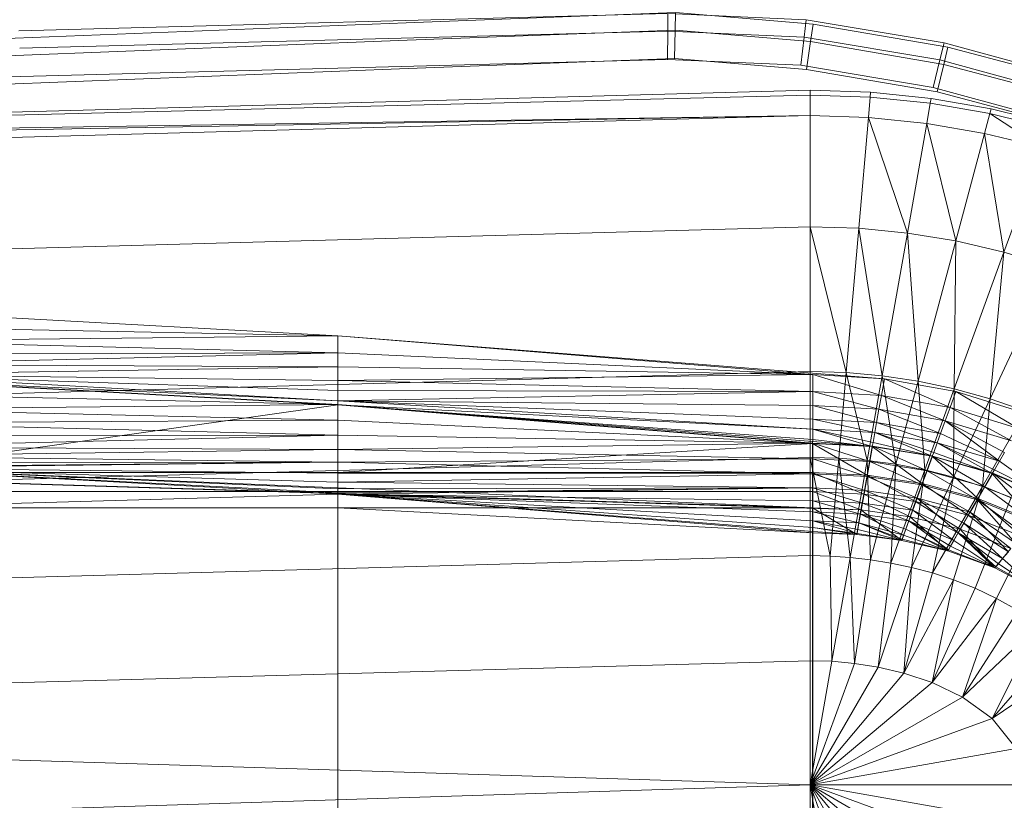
# Model space of a CAD drawing. Header units: metres. Extents: x 397.7 to 427.5, y 12.7 to 28.4.
# Tile 49 of 49: x 407.872 to 408.111, y 26.307 to 26.496. Entities that reach past the tile are written whole.
import ezdxf

# ---------------------------------------------------------------- set-up
doc = ezdxf.new("R2010")
doc.units = ezdxf.units.M
doc.layers.add('A-DETL-____-MBND', color=7, linetype='Continuous', lineweight=18)

# ---------------------------------------------------------------- blocks, each defined once
blk = doc.blocks.new('Family - Inodor P5-151873-08_CLI_AIGUA_P5')
at = {"layer": 'A-DETL-____-MBND', "color": 253, "true_color": 0xaaaaaa}
for p, q in [((0.47654, 0.38648), (0.31954, 0.38234)), ((0.47654, 0.38648), (0.31954, 0.38234)), ((0.41325, 0.38426), (0.47842, 0.38674)), ((0.41325, 0.38426), (0.47842, 0.38674)), ((0.4765, 0.38225), (0.47654, 0.38648)), ((0.47654, 0.38648), (0.4765, 0.38225)), ((0.51003, 0.38501), (0.47654, 0.38648)), ((0.47831, 0.38251), (0.47842, 0.38674)), ((0.47842, 0.38674), (0.47831, 0.38251)), ((0.47842, 0.38674), (0.51167, 0.38396)), ((0.47842, 0.38674), (0.51167, 0.38396)), ((0.22275, 0.37687), (0.41325, 0.38426)), ((0.22275, 0.37687), (0.41325, 0.38426)), ((0.50954, 0.3808), (0.51003, 0.38501)), ((0.51003, 0.38501), (0.50954, 0.3808)), ((0.54336, 0.3794), (0.51003, 0.38501)), ((0.54336, 0.3794), (0.51003, 0.38501)), ((0.51107, 0.37977), (0.51167, 0.38396)), ((0.51167, 0.38396), (0.51107, 0.37977)), ((0.51167, 0.38396), (0.5443, 0.37834)), ((0.51167, 0.38396), (0.5443, 0.37834)), ((0.4765, 0.38225), (0.31971, 0.37812)), ((0.4765, 0.38225), (0.31971, 0.37812)), ((0.41343, 0.38004), (0.47831, 0.38251)), ((0.41343, 0.38004), (0.47831, 0.38251)), ((0.47644, 0.37541), (0.4765, 0.38225)), ((0.4765, 0.38225), (0.47644, 0.37541)), ((0.50954, 0.3808), (0.4765, 0.38225)), ((0.50954, 0.3808), (0.4765, 0.38225)), ((0.47814, 0.37566), (0.47831, 0.38251)), ((0.47831, 0.38251), (0.47814, 0.37566)), ((0.47831, 0.38251), (0.51107, 0.37977)), ((0.47831, 0.38251), (0.51107, 0.37977)), ((0.22322, 0.37265), (0.41343, 0.38004)), ((0.22322, 0.37265), (0.41343, 0.38004)), ((0.50874, 0.37399), (0.50954, 0.3808)), ((0.50954, 0.3808), (0.50874, 0.37399)), ((0.54235, 0.37527), (0.50954, 0.3808)), ((0.54235, 0.37527), (0.50954, 0.3808)), ((0.51011, 0.37298), (0.51107, 0.37977)), ((0.51107, 0.37977), (0.51011, 0.37298)), ((0.51107, 0.37977), (0.5433, 0.37421)), ((0.51107, 0.37977), (0.5433, 0.37421)), ((0.54235, 0.37527), (0.54336, 0.3794)), ((0.54336, 0.3794), (0.54235, 0.37527)), ((0.57561, 0.3706), (0.54336, 0.3794)), ((0.57561, 0.3706), (0.54336, 0.3794)), ((0.5433, 0.37421), (0.5443, 0.37834)), ((0.5443, 0.37834), (0.5433, 0.37421)), ((0.5443, 0.37834), (0.57625, 0.3699)), ((0.5443, 0.37834), (0.57625, 0.3699)), ((0.47644, 0.37541), (0.31998, 0.37128)), ((0.47644, 0.37541), (0.31998, 0.37128)), ((0.47814, 0.37566), (0.41372, 0.3732)), ((0.41372, 0.3732), (0.47814, 0.37566)), ((0.47814, 0.37566), (0.41372, 0.3732)), ((0.47814, 0.37566), (0.41372, 0.3732)), ((0.50874, 0.37399), (0.47644, 0.37541)), ((0.50874, 0.37399), (0.47644, 0.37541)), ((0.51011, 0.37298), (0.47814, 0.37566)), ((0.47814, 0.37566), (0.51011, 0.37298)), ((0.51011, 0.37298), (0.47814, 0.37566)), ((0.51011, 0.37298), (0.47814, 0.37566)), ((0.54073, 0.3686), (0.54235, 0.37527)), ((0.54235, 0.37527), (0.54073, 0.3686)), ((0.54169, 0.36754), (0.5433, 0.37421)), ((0.5433, 0.37421), (0.54169, 0.36754)), ((0.57421, 0.36659), (0.54235, 0.37527)), ((0.57421, 0.36659), (0.54235, 0.37527)), ((0.5433, 0.37421), (0.57486, 0.36588)), ((0.5433, 0.37421), (0.57486, 0.36588)), ((0.41372, 0.3732), (0.22397, 0.36584)), ((0.22397, 0.36584), (0.41372, 0.3732)), ((0.41372, 0.3732), (0.22397, 0.36584)), ((0.41372, 0.3732), (0.22397, 0.36584)), ((0.54073, 0.3686), (0.50874, 0.37399)), ((0.54073, 0.3686), (0.50874, 0.37399)), ((0.54169, 0.36754), (0.51011, 0.37298)), ((0.51011, 0.37298), (0.54169, 0.36754)), ((0.54169, 0.36754), (0.51011, 0.37298)), ((0.54169, 0.36754), (0.51011, 0.37298)), ((0.31998, 0.37128), (0.00056, 0.36417)), ((0.31998, 0.37128), (0.00056, 0.36417)), ((0.00127, 0.35389), (0.51095, 0.36797)), ((0.51095, 0.36797), (0.52561, 0.36747)), ((0.51095, 0.36678), (0.51095, 0.36797)), ((0.52561, 0.36747), (0.52551, 0.36629)), ((0.52561, 0.36747), (0.54023, 0.36596)), ((0.57194, 0.36009), (0.54073, 0.3686)), ((0.57194, 0.36009), (0.54073, 0.3686)), ((0.57262, 0.35938), (0.54169, 0.36754)), ((0.54169, 0.36754), (0.57262, 0.35938)), ((0.57262, 0.35938), (0.54169, 0.36754)), ((0.57262, 0.35938), (0.54169, 0.36754)), ((0.51095, 0.36678), (0.00127, 0.35389)), ((0.52551, 0.36629), (0.51095, 0.36678)), ((0.51095, 0.36184), (0.51095, 0.36678)), ((0.52551, 0.36629), (0.52508, 0.36136)), ((0.54002, 0.36479), (0.52551, 0.36629)), ((0.54002, 0.36479), (0.53917, 0.35992)), ((0.54023, 0.36596), (0.54002, 0.36479)), ((0.55446, 0.36229), (0.54002, 0.36479)), ((0.54023, 0.36596), (0.55477, 0.36344)), ((0.55446, 0.36229), (0.55318, 0.35751)), ((0.55477, 0.36344), (0.55446, 0.36229)), ((0.56877, 0.35877), (0.55446, 0.36229)), ((0.56708, 0.35412), (0.55446, 0.36229)), ((0.55477, 0.36344), (0.56917, 0.35988)), ((0.51095, 0.36184), (0.00127, 0.35389)), ((0.51095, 0.36184), (0.00127, 0.35271)), ((0.51095, 0.36184), (0.00127, 0.34776)), ((0.52508, 0.36136), (0.51095, 0.36184)), ((0.51095, 0.36184), (0.51095, 0.33495)), ((0.52508, 0.36136), (0.52273, 0.33457)), ((0.53917, 0.35992), (0.52508, 0.36136)), ((0.53449, 0.33342), (0.52508, 0.36136)), ((0.53917, 0.35992), (0.53449, 0.33342)), ((0.55318, 0.35751), (0.53917, 0.35992)), ((0.54621, 0.3315), (0.53917, 0.35992)), ((0.55318, 0.35751), (0.54621, 0.3315)), ((0.56708, 0.35412), (0.55318, 0.35751)), ((0.55786, 0.32879), (0.55318, 0.35751)), ((0.56708, 0.35412), (0.55786, 0.32879)), ((0.51095, 0.33495), (0.00127, 0.32087)), ((0.52273, 0.33457), (0.51095, 0.33495)), ((0.51968, 0.29966), (0.51095, 0.33495)), ((0.51095, 0.33495), (0.51095, 0.29991)), ((0.52273, 0.33457), (0.51968, 0.29966)), ((0.53449, 0.33342), (0.52273, 0.33457)), ((0.5284, 0.29889), (0.52273, 0.33457)), ((0.53449, 0.33342), (0.5284, 0.29889)), ((0.54621, 0.3315), (0.53449, 0.33342)), ((0.53712, 0.29759), (0.53449, 0.33342)), ((0.54621, 0.3315), (0.53712, 0.29759)), ((0.54583, 0.29575), (0.54621, 0.3315)), ((0.55786, 0.32879), (0.54621, 0.3315)), ((0.55786, 0.32879), (0.54583, 0.29575)), ((0.55451, 0.29333), (0.55786, 0.32879)), ((0.5694, 0.32526), (0.55786, 0.32879)), ((0.5694, 0.32526), (0.55451, 0.29333)), ((0.39671, 0.30854), (0.28182, 0.31489)), ((0.39671, 0.30854), (0.28181, 0.31079)), ((0.39671, 0.30854), (0.28181, 0.31079)), ((0.39671, 0.30854), (0.28181, 0.30737)), ((0.28181, 0.30737), (0.39671, 0.30854)), ((0.3967, 0.30444), (0.28181, 0.30737)), ((0.3967, 0.30444), (0.28181, 0.30737)), ((0.3967, 0.30444), (0.39671, 0.30854)), ((0.3967, 0.30444), (0.39671, 0.30854)), ((0.5116, 0.2992), (0.39671, 0.30854)), ((0.52893, 0.29818), (0.39671, 0.30854)), ((0.5116, 0.2992), (0.39671, 0.30854)), ((0.3967, 0.30444), (0.28181, 0.30409)), ((0.28181, 0.30165), (0.3967, 0.30444)), ((0.28181, 0.30409), (0.3967, 0.30444)), ((0.28181, 0.30165), (0.3967, 0.30444)), ((0.5116, 0.2992), (0.3967, 0.30444)), ((0.3967, 0.30102), (0.3967, 0.30444)), ((0.5116, 0.2992), (0.3967, 0.30444)), ((0.3967, 0.30102), (0.3967, 0.30444)), ((0.3967, 0.30102), (0.28181, 0.30165)), ((0.3967, 0.30102), (0.28181, 0.30165)), ((0.3967, 0.30102), (0.28181, 0.2992)), ((0.28181, 0.2992), (0.3967, 0.30102)), ((0.5116, 0.2992), (0.3967, 0.30102)), ((0.3967, 0.29774), (0.3967, 0.30102)), ((0.5116, 0.2992), (0.3967, 0.30102)), ((0.3967, 0.29774), (0.3967, 0.30102)), ((0.51095, 0.29991), (0.00127, 0.28584)), ((0.3967, 0.29285), (0.28175, 0.2982)), ((0.3967, 0.29285), (0.28175, 0.2982)), ((0.39665, 0.29185), (0.28175, 0.2982)), ((0.39665, 0.29185), (0.28175, 0.2982)), ((0.39665, 0.29195), (0.28176, 0.29829)), ((0.3967, 0.29774), (0.28181, 0.2992)), ((0.3967, 0.29285), (0.28181, 0.2992)), ((0.3967, 0.29774), (0.28181, 0.2992)), ((0.3967, 0.29531), (0.28181, 0.2992)), ((0.3967, 0.29531), (0.28181, 0.2992)), ((0.3967, 0.29285), (0.28181, 0.2992)), ((0.5116, 0.2992), (0.3967, 0.29774)), ((0.3967, 0.29774), (0.5116, 0.2992)), ((0.51968, 0.29966), (0.51095, 0.29991)), ((0.51095, 0.29991), (0.51095, 0.27916)), ((0.52893, 0.29818), (0.5116, 0.2992)), ((0.52893, 0.29818), (0.5116, 0.2992)), ((0.52821, 0.29414), (0.5116, 0.2992)), ((0.5116, 0.2951), (0.5116, 0.2992)), ((0.52821, 0.29414), (0.5116, 0.2992)), ((0.5116, 0.2951), (0.5116, 0.2992)), ((0.51968, 0.29966), (0.51787, 0.27898)), ((0.5284, 0.29889), (0.51968, 0.29966)), ((0.52479, 0.27842), (0.51968, 0.29966)), ((0.5284, 0.29889), (0.52479, 0.27842)), ((0.52893, 0.29818), (0.52821, 0.29414)), ((0.52821, 0.29414), (0.52893, 0.29818)), ((0.53712, 0.29759), (0.5284, 0.29889)), ((0.53173, 0.27748), (0.5284, 0.29889)), ((0.54623, 0.29507), (0.52893, 0.29818)), ((0.54482, 0.29122), (0.52893, 0.29818)), ((0.54482, 0.29122), (0.52893, 0.29818)), ((0.3967, 0.29774), (0.3967, 0.29531)), ((0.5116, 0.2951), (0.3967, 0.29774)), ((0.5116, 0.2951), (0.3967, 0.29774)), ((0.3967, 0.29531), (0.3967, 0.29774)), ((0.53712, 0.29759), (0.53173, 0.27748)), ((0.54583, 0.29575), (0.53712, 0.29759)), ((0.53869, 0.27613), (0.53712, 0.29759)), ((0.54583, 0.29575), (0.53869, 0.27613)), ((0.54567, 0.27436), (0.54583, 0.29575)), ((0.55451, 0.29333), (0.54583, 0.29575)), ((0.39665, 0.29195), (0.28176, 0.29452)), ((0.39665, 0.29195), (0.28176, 0.29452)), ((0.3967, 0.29531), (0.3967, 0.29285)), ((0.5116, 0.2951), (0.3967, 0.29531)), ((0.5116, 0.2951), (0.3967, 0.29531)), ((0.3967, 0.29285), (0.3967, 0.29531)), ((0.5116, 0.2951), (0.3967, 0.29285)), ((0.3967, 0.29285), (0.5116, 0.2951)), ((0.52821, 0.29414), (0.5116, 0.2951)), ((0.52821, 0.29414), (0.5116, 0.2951)), ((0.52762, 0.29078), (0.5116, 0.2951)), ((0.5116, 0.29168), (0.5116, 0.2951)), ((0.52762, 0.29078), (0.5116, 0.2951)), ((0.5116, 0.29168), (0.5116, 0.2951)), ((0.52821, 0.29414), (0.52762, 0.29078)), ((0.52762, 0.29078), (0.52821, 0.29414)), ((0.54482, 0.29122), (0.52821, 0.29414)), ((0.54482, 0.29122), (0.52821, 0.29414)), ((0.54366, 0.28801), (0.52821, 0.29414)), ((0.54366, 0.28801), (0.52821, 0.29414)), ((0.54623, 0.29507), (0.54482, 0.29122)), ((0.54482, 0.29122), (0.54623, 0.29507)), ((0.55451, 0.29333), (0.54567, 0.27436)), ((0.56138, 0.28614), (0.54623, 0.29507)), ((0.56343, 0.28969), (0.54623, 0.29507)), ((0.56138, 0.28614), (0.54623, 0.29507)), ((0.55265, 0.27214), (0.55451, 0.29333)), ((0.56314, 0.29031), (0.55451, 0.29333)), ((0.39665, 0.29195), (0.28176, 0.29086)), ((0.28176, 0.29086), (0.39665, 0.29195)), ((0.39665, 0.29185), (0.28176, 0.27553)), ((0.28176, 0.27553), (0.39665, 0.29185)), ((0.39665, 0.28818), (0.28176, 0.29086)), ((0.39665, 0.28818), (0.28176, 0.29086)), ((0.3967, 0.29285), (0.39665, 0.29185)), ((0.39665, 0.29185), (0.3967, 0.29285)), ((0.39665, 0.28818), (0.39665, 0.29195)), ((0.5116, 0.28261), (0.39665, 0.29195)), ((0.39665, 0.28818), (0.39665, 0.29195)), ((0.52605, 0.28184), (0.39665, 0.29195)), ((0.5116, 0.28261), (0.39665, 0.29195)), ((0.5116, 0.28596), (0.39665, 0.29185)), ((0.5116, 0.28596), (0.39665, 0.29185)), ((0.5116, 0.28351), (0.39665, 0.29185)), ((0.5116, 0.28351), (0.39665, 0.29185)), ((0.51154, 0.28251), (0.39665, 0.29185)), ((0.51154, 0.28251), (0.39665, 0.29185)), ((0.39665, 0.27553), (0.39665, 0.29185)), ((0.39665, 0.27553), (0.39665, 0.29185)), ((0.5116, 0.29168), (0.3967, 0.29285)), ((0.5116, 0.28596), (0.3967, 0.29285)), ((0.5116, 0.29168), (0.3967, 0.29285)), ((0.5116, 0.2884), (0.3967, 0.29285)), ((0.5116, 0.2884), (0.3967, 0.29285)), ((0.5116, 0.28596), (0.3967, 0.29285)), ((0.52762, 0.29078), (0.5116, 0.29168)), ((0.5116, 0.29168), (0.5116, 0.2884)), ((0.52762, 0.29078), (0.5116, 0.29168)), ((0.52705, 0.28755), (0.5116, 0.29168)), ((0.52705, 0.28755), (0.5116, 0.29168)), ((0.5116, 0.2884), (0.5116, 0.29168)), ((0.52762, 0.29078), (0.52705, 0.28755)), ((0.52705, 0.28755), (0.52762, 0.29078)), ((0.54366, 0.28801), (0.52762, 0.29078)), ((0.54366, 0.28801), (0.52762, 0.29078)), ((0.54253, 0.28492), (0.52762, 0.29078)), ((0.54253, 0.28492), (0.52762, 0.29078)), ((0.54482, 0.29122), (0.54366, 0.28801)), ((0.54366, 0.28801), (0.54482, 0.29122)), ((0.56138, 0.28614), (0.54482, 0.29122)), ((0.55967, 0.28318), (0.54482, 0.29122)), ((0.56138, 0.28614), (0.54482, 0.29122)), ((0.55967, 0.28318), (0.54482, 0.29122)), ((0.5116, 0.2884), (0.5116, 0.28596)), ((0.52705, 0.28755), (0.5116, 0.2884)), ((0.52705, 0.28755), (0.5116, 0.2884)), ((0.52662, 0.28515), (0.5116, 0.2884)), ((0.52662, 0.28515), (0.5116, 0.2884)), ((0.5116, 0.28596), (0.5116, 0.2884)), ((0.56314, 0.29031), (0.55265, 0.27214)), ((0.39665, 0.28818), (0.28176, 0.28743)), ((0.28176, 0.28743), (0.39665, 0.28818)), ((0.39665, 0.28452), (0.28176, 0.28743)), ((0.39665, 0.28452), (0.28176, 0.28743)), ((0.5116, 0.28261), (0.39665, 0.28818)), ((0.39665, 0.28452), (0.39665, 0.28818)), ((0.5116, 0.28261), (0.39665, 0.28818)), ((0.39665, 0.28452), (0.39665, 0.28818)), ((0.5116, 0.28596), (0.5116, 0.28351)), ((0.52662, 0.28515), (0.5116, 0.28596)), ((0.52662, 0.28515), (0.5116, 0.28596)), ((0.5262, 0.28273), (0.5116, 0.28596)), ((0.52597, 0.28176), (0.5116, 0.28596)), ((0.5116, 0.28351), (0.5116, 0.28596)), ((0.5262, 0.28273), (0.5116, 0.28596)), ((0.52597, 0.28176), (0.5116, 0.28596)), ((0.52705, 0.28755), (0.52662, 0.28515)), ((0.52662, 0.28515), (0.52705, 0.28755)), ((0.54253, 0.28492), (0.52705, 0.28755)), ((0.5417, 0.28263), (0.52705, 0.28755)), ((0.54253, 0.28492), (0.52705, 0.28755)), ((0.5417, 0.28263), (0.52705, 0.28755)), ((0.54366, 0.28801), (0.54253, 0.28492)), ((0.54253, 0.28492), (0.54366, 0.28801)), ((0.55967, 0.28318), (0.54366, 0.28801)), ((0.55681, 0.27823), (0.54366, 0.28801)), ((0.55967, 0.28318), (0.54366, 0.28801)), ((0.55803, 0.28034), (0.54366, 0.28801)), ((0.55803, 0.28034), (0.54366, 0.28801)), ((0.55681, 0.27823), (0.54366, 0.28801)), ((0.39665, 0.28452), (0.28176, 0.28433)), ((0.28176, 0.28165), (0.39665, 0.28452)), ((0.28176, 0.28433), (0.39665, 0.28452)), ((0.28176, 0.28165), (0.39665, 0.28452)), ((0.5116, 0.28261), (0.39665, 0.28452)), ((0.5116, 0.28261), (0.39665, 0.28452)), ((0.39665, 0.28109), (0.39665, 0.28452)), ((0.39665, 0.28109), (0.39665, 0.28452)), ((0.5116, 0.28351), (0.51154, 0.28251)), ((0.51154, 0.28251), (0.5116, 0.28351)), ((0.52597, 0.28176), (0.5116, 0.28351)), ((0.52597, 0.28176), (0.5116, 0.28351)), ((0.52662, 0.28515), (0.5262, 0.28273)), ((0.5262, 0.28273), (0.52662, 0.28515)), ((0.5417, 0.28263), (0.52662, 0.28515)), ((0.54047, 0.27941), (0.52662, 0.28515)), ((0.5417, 0.28263), (0.52662, 0.28515)), ((0.54086, 0.28033), (0.52662, 0.28515)), ((0.54086, 0.28033), (0.52662, 0.28515)), ((0.54047, 0.27941), (0.52662, 0.28515)), ((0.54253, 0.28492), (0.5417, 0.28263)), ((0.5417, 0.28263), (0.54253, 0.28492)), ((0.55681, 0.27823), (0.54253, 0.28492)), ((0.55681, 0.27823), (0.54253, 0.28492)), ((0.51154, 0.26697), (0.00187, 0.28259)), ((0.52327, 0.26645), (0.00187, 0.28259)), ((0.51154, 0.26697), (0.00187, 0.28259)), ((0.39665, 0.28109), (0.28176, 0.28165)), ((0.39665, 0.28109), (0.28176, 0.28165)), ((0.5116, 0.28261), (0.39665, 0.28109)), ((0.39665, 0.28109), (0.5116, 0.28261)), ((0.51154, 0.28251), (0.39665, 0.27553)), ((0.39665, 0.27553), (0.51154, 0.28251)), ((0.52597, 0.28176), (0.51154, 0.28251)), ((0.52597, 0.28176), (0.51154, 0.28251)), ((0.52476, 0.27488), (0.51154, 0.28251)), ((0.51154, 0.27553), (0.51154, 0.28251)), ((0.52476, 0.27488), (0.51154, 0.28251)), ((0.51154, 0.27553), (0.51154, 0.28251)), ((0.52605, 0.28184), (0.5116, 0.28261)), ((0.52605, 0.28184), (0.5116, 0.28261)), ((0.52539, 0.27813), (0.5116, 0.28261)), ((0.5116, 0.27883), (0.5116, 0.28261)), ((0.52539, 0.27813), (0.5116, 0.28261)), ((0.5116, 0.27883), (0.5116, 0.28261)), ((0.52597, 0.28176), (0.52476, 0.27488)), ((0.52476, 0.27488), (0.52597, 0.28176)), ((0.52605, 0.28184), (0.52539, 0.27813)), ((0.52539, 0.27813), (0.52605, 0.28184)), ((0.5262, 0.28273), (0.52597, 0.28176)), ((0.52597, 0.28176), (0.5262, 0.28273)), ((0.54047, 0.27941), (0.52597, 0.28176)), ((0.54047, 0.27941), (0.52597, 0.28176)), ((0.53808, 0.27285), (0.52597, 0.28176)), ((0.53808, 0.27285), (0.52597, 0.28176)), ((0.54056, 0.27948), (0.52605, 0.28184)), ((0.53927, 0.27593), (0.52605, 0.28184)), ((0.53927, 0.27593), (0.52605, 0.28184)), ((0.54047, 0.27941), (0.5262, 0.28273)), ((0.54047, 0.27941), (0.5262, 0.28273)), ((0.5417, 0.28263), (0.54086, 0.28033)), ((0.54086, 0.28033), (0.5417, 0.28263)), ((0.55681, 0.27823), (0.5417, 0.28263)), ((0.55504, 0.27527), (0.5417, 0.28263)), ((0.55681, 0.27823), (0.5417, 0.28263)), ((0.55558, 0.27611), (0.5417, 0.28263)), ((0.55558, 0.27611), (0.5417, 0.28263)), ((0.55504, 0.27527), (0.5417, 0.28263)), ((0.51095, 0.27916), (0.00127, 0.26508)), ((0.39665, 0.28109), (0.28176, 0.27948)), ((0.28176, 0.27948), (0.39665, 0.28109)), ((0.39665, 0.27799), (0.28176, 0.27948)), ((0.39665, 0.27799), (0.28176, 0.27948)), ((0.5116, 0.27883), (0.39665, 0.28109)), ((0.39665, 0.27799), (0.39665, 0.28109)), ((0.5116, 0.27883), (0.39665, 0.28109)), ((0.39665, 0.27799), (0.39665, 0.28109)), ((0.5116, 0.27883), (0.39665, 0.27799)), ((0.39665, 0.27799), (0.5116, 0.27883)), ((0.51787, 0.27898), (0.51095, 0.27916)), ((0.5158, 0.25528), (0.51095, 0.27916)), ((0.51095, 0.27916), (0.51095, 0.25539)), ((0.52539, 0.27813), (0.5116, 0.27883)), ((0.52539, 0.27813), (0.5116, 0.27883)), ((0.52475, 0.27452), (0.5116, 0.27883)), ((0.5116, 0.27518), (0.5116, 0.27883)), ((0.52475, 0.27452), (0.5116, 0.27883)), ((0.5116, 0.27518), (0.5116, 0.27883)), ((0.51787, 0.27898), (0.5158, 0.25528)), ((0.52479, 0.27842), (0.51787, 0.27898)), ((0.52066, 0.25495), (0.51787, 0.27898)), ((0.54047, 0.27941), (0.53808, 0.27285)), ((0.53808, 0.27285), (0.54047, 0.27941)), ((0.54056, 0.27948), (0.53927, 0.27593)), ((0.53927, 0.27593), (0.54056, 0.27948)), ((0.54086, 0.28033), (0.54047, 0.27941)), ((0.54047, 0.27941), (0.54086, 0.28033)), ((0.55504, 0.27527), (0.54047, 0.27941)), ((0.55504, 0.27527), (0.54047, 0.27941)), ((0.55155, 0.26923), (0.54047, 0.27941)), ((0.55155, 0.26923), (0.54047, 0.27941)), ((0.55325, 0.27206), (0.54056, 0.27948)), ((0.55513, 0.27532), (0.54056, 0.27948)), ((0.55325, 0.27206), (0.54056, 0.27948)), ((0.55504, 0.27527), (0.54086, 0.28033)), ((0.55504, 0.27527), (0.54086, 0.28033)), ((0.55803, 0.28034), (0.55681, 0.27823)), ((0.55681, 0.27823), (0.55803, 0.28034)), ((0.39665, 0.27799), (0.28176, 0.27788)), ((0.28176, 0.2769), (0.39665, 0.27799)), ((0.28176, 0.27788), (0.39665, 0.27799)), ((0.28176, 0.27659), (0.39665, 0.27799)), ((0.28176, 0.2769), (0.39665, 0.27799)), ((0.28176, 0.27659), (0.39665, 0.27799)), ((0.28176, 0.27659), (0.39665, 0.27024)), ((0.39665, 0.27531), (0.28176, 0.27659)), ((0.39665, 0.27531), (0.28176, 0.27659)), ((0.39665, 0.27314), (0.28176, 0.27659)), ((0.39665, 0.27314), (0.28176, 0.27659)), ((0.39665, 0.27154), (0.28176, 0.27659)), ((0.39665, 0.27154), (0.28176, 0.27659)), ((0.39665, 0.27056), (0.28176, 0.27659)), ((0.39665, 0.27056), (0.28176, 0.27659)), ((0.39665, 0.27024), (0.28176, 0.27659)), ((0.51154, 0.26697), (0.28176, 0.27659)), ((0.51154, 0.26697), (0.28176, 0.27659)), ((0.39665, 0.27024), (0.28176, 0.27659)), ((0.39665, 0.27024), (0.28176, 0.27659)), ((0.5116, 0.27518), (0.39665, 0.27799)), ((0.39665, 0.27531), (0.39665, 0.27799)), ((0.5116, 0.27518), (0.39665, 0.27799)), ((0.39665, 0.27531), (0.39665, 0.27799)), ((0.52479, 0.27842), (0.52066, 0.25495)), ((0.52539, 0.27813), (0.52475, 0.27452)), ((0.52475, 0.27452), (0.52539, 0.27813)), ((0.53173, 0.27748), (0.52479, 0.27842)), ((0.52555, 0.2544), (0.52479, 0.27842)), ((0.53927, 0.27593), (0.52539, 0.27813)), ((0.53927, 0.27593), (0.52539, 0.27813)), ((0.53802, 0.2725), (0.52539, 0.27813)), ((0.53802, 0.2725), (0.52539, 0.27813)), ((0.53173, 0.27748), (0.52555, 0.2544)), ((0.53049, 0.2536), (0.53173, 0.27748)), ((0.53869, 0.27613), (0.53173, 0.27748)), ((0.55681, 0.27823), (0.55558, 0.27611)), ((0.55558, 0.27611), (0.55681, 0.27823)), ((0.56951, 0.26903), (0.55681, 0.27823)), ((0.56951, 0.26903), (0.55681, 0.27823)), ((0.39665, 0.27553), (0.28176, 0.27553)), ((0.39665, 0.27553), (0.28176, 0.27553)), ((0.51154, 0.27553), (0.39665, 0.27553)), ((0.39665, 0.27553), (0.39665, 0.27086)), ((0.51154, 0.27553), (0.39665, 0.27553)), ((0.39665, 0.27086), (0.39665, 0.27553)), ((0.5116, 0.27518), (0.39665, 0.27531)), ((0.39665, 0.27531), (0.39665, 0.27314)), ((0.5116, 0.27518), (0.39665, 0.27531)), ((0.39665, 0.27314), (0.39665, 0.27531)), ((0.5116, 0.27518), (0.39665, 0.27314)), ((0.39665, 0.27314), (0.5116, 0.27518)), ((0.52476, 0.27488), (0.51154, 0.27553)), ((0.51154, 0.27553), (0.51154, 0.27086)), ((0.52476, 0.27488), (0.51154, 0.27553)), ((0.52395, 0.27028), (0.51154, 0.27553)), ((0.52395, 0.27028), (0.51154, 0.27553)), ((0.51154, 0.27086), (0.51154, 0.27553)), ((0.52475, 0.27452), (0.5116, 0.27518)), ((0.52475, 0.27452), (0.5116, 0.27518)), ((0.52416, 0.27114), (0.5116, 0.27518)), ((0.5116, 0.27175), (0.5116, 0.27518)), ((0.52416, 0.27114), (0.5116, 0.27518)), ((0.5116, 0.27175), (0.5116, 0.27518)), ((0.52476, 0.27488), (0.52395, 0.27028)), ((0.52395, 0.27028), (0.52476, 0.27488)), ((0.52475, 0.27452), (0.52416, 0.27114)), ((0.52416, 0.27114), (0.52475, 0.27452)), ((0.53802, 0.2725), (0.52475, 0.27452)), ((0.53802, 0.2725), (0.52475, 0.27452)), ((0.53684, 0.26927), (0.52475, 0.27452)), ((0.53684, 0.26927), (0.52475, 0.27452)), ((0.53808, 0.27285), (0.52476, 0.27488)), ((0.53808, 0.27285), (0.52476, 0.27488)), ((0.53648, 0.26846), (0.52476, 0.27488)), ((0.53648, 0.26846), (0.52476, 0.27488)), ((0.53869, 0.27613), (0.53049, 0.2536)), ((0.53549, 0.25254), (0.53869, 0.27613)), ((0.54567, 0.27436), (0.53549, 0.25254)), ((0.53927, 0.27593), (0.53802, 0.2725)), ((0.53802, 0.2725), (0.53927, 0.27593)), ((0.54567, 0.27436), (0.53869, 0.27613)), ((0.55325, 0.27206), (0.53927, 0.27593)), ((0.55142, 0.26889), (0.53927, 0.27593)), ((0.55325, 0.27206), (0.53927, 0.27593)), ((0.55142, 0.26889), (0.53927, 0.27593)), ((0.54056, 0.25119), (0.54567, 0.27436)), ((0.55265, 0.27214), (0.54567, 0.27436)), ((0.55504, 0.27527), (0.55155, 0.26923)), ((0.55155, 0.26923), (0.55504, 0.27527)), ((0.55513, 0.27532), (0.55325, 0.27206)), ((0.55325, 0.27206), (0.55513, 0.27532)), ((0.55558, 0.27611), (0.55504, 0.27527)), ((0.55504, 0.27527), (0.55558, 0.27611)), ((0.56951, 0.26903), (0.55504, 0.27527)), ((0.56503, 0.26369), (0.55504, 0.27527)), ((0.56951, 0.26903), (0.55504, 0.27527)), ((0.56503, 0.26369), (0.55504, 0.27527)), ((0.5672, 0.26618), (0.55513, 0.27532)), ((0.56962, 0.26907), (0.55513, 0.27532)), ((0.5672, 0.26618), (0.55513, 0.27532)), ((0.56951, 0.26903), (0.55558, 0.27611)), ((0.56951, 0.26903), (0.55558, 0.27611)), ((0.39665, 0.27314), (0.39665, 0.27154)), ((0.5116, 0.27175), (0.39665, 0.27314)), ((0.5116, 0.27175), (0.39665, 0.27314)), ((0.39665, 0.27154), (0.39665, 0.27314)), ((0.5116, 0.27175), (0.39665, 0.27154)), ((0.39665, 0.27056), (0.5116, 0.27175)), ((0.39665, 0.27154), (0.5116, 0.27175)), ((0.39665, 0.27024), (0.5116, 0.27175)), ((0.39665, 0.27056), (0.5116, 0.27175)), ((0.39665, 0.27024), (0.5116, 0.27175)), ((0.52416, 0.27114), (0.5116, 0.27175)), ((0.52416, 0.27114), (0.5116, 0.27175)), ((0.52362, 0.26809), (0.5116, 0.27175)), ((0.5116, 0.26864), (0.5116, 0.27175)), ((0.52362, 0.26809), (0.5116, 0.27175)), ((0.5116, 0.26864), (0.5116, 0.27175)), ((0.53808, 0.27285), (0.53648, 0.26846)), ((0.53648, 0.26846), (0.53808, 0.27285)), ((0.53802, 0.2725), (0.53684, 0.26927)), ((0.53684, 0.26927), (0.53802, 0.2725)), ((0.55142, 0.26889), (0.53802, 0.2725)), ((0.5497, 0.26592), (0.53802, 0.2725)), ((0.55142, 0.26889), (0.53802, 0.2725)), ((0.5497, 0.26592), (0.53802, 0.2725)), ((0.55155, 0.26923), (0.53808, 0.27285)), ((0.55155, 0.26923), (0.53808, 0.27285)), ((0.54921, 0.26518), (0.53808, 0.27285)), ((0.54921, 0.26518), (0.53808, 0.27285)), ((0.55265, 0.27214), (0.54056, 0.25119)), ((0.54568, 0.24951), (0.55265, 0.27214)), ((0.55325, 0.27206), (0.55142, 0.26889)), ((0.55142, 0.26889), (0.55325, 0.27206)), ((0.55962, 0.26942), (0.55265, 0.27214)), ((0.5672, 0.26618), (0.55325, 0.27206)), ((0.56484, 0.26338), (0.55325, 0.27206)), ((0.5672, 0.26618), (0.55325, 0.27206)), ((0.56484, 0.26338), (0.55325, 0.27206)), ((0.28176, 0.27086), (0.39665, 0.27086)), ((0.39665, 0.27086), (0.28176, 0.27086)), ((0.39665, 0.27024), (0.28176, 0.26697)), ((0.28176, 0.26697), (0.39665, 0.27024)), ((0.39665, 0.27154), (0.39665, 0.27056)), ((0.39665, 0.27056), (0.39665, 0.27154)), ((0.39665, 0.27086), (0.51154, 0.27086)), ((0.39665, 0.27086), (0.39665, 0.26697)), ((0.51154, 0.27086), (0.39665, 0.27086)), ((0.39665, 0.27086), (0.39665, 0.26697)), ((0.39665, 0.27056), (0.39665, 0.27024)), ((0.39665, 0.27024), (0.39665, 0.27056)), ((0.5116, 0.2609), (0.39665, 0.27024)), ((0.39665, 0.27024), (0.39665, 0.26697)), ((0.39665, 0.27024), (0.5116, 0.2609)), ((0.5116, 0.26864), (0.39665, 0.27024)), ((0.5116, 0.26864), (0.39665, 0.27024)), ((0.5116, 0.26597), (0.39665, 0.27024)), ((0.5116, 0.26597), (0.39665, 0.27024)), ((0.5116, 0.2638), (0.39665, 0.27024)), ((0.5116, 0.2638), (0.39665, 0.27024)), ((0.5116, 0.2622), (0.39665, 0.27024)), ((0.5116, 0.2622), (0.39665, 0.27024)), ((0.5116, 0.26122), (0.39665, 0.27024)), ((0.5116, 0.26122), (0.39665, 0.27024)), ((0.5116, 0.2609), (0.39665, 0.27024)), ((0.51154, 0.26697), (0.39665, 0.27024)), ((0.39665, 0.27024), (0.51154, 0.26697)), ((0.52395, 0.27028), (0.51154, 0.27086)), ((0.51154, 0.27086), (0.51154, 0.26697)), ((0.52395, 0.27028), (0.51154, 0.27086)), ((0.52327, 0.26645), (0.51154, 0.27086)), ((0.52327, 0.26645), (0.51154, 0.27086)), ((0.51154, 0.26697), (0.51154, 0.27086)), ((0.52395, 0.27028), (0.52327, 0.26645)), ((0.52327, 0.26645), (0.52395, 0.27028)), ((0.52416, 0.27114), (0.52362, 0.26809)), ((0.52362, 0.26809), (0.52416, 0.27114)), ((0.53648, 0.26846), (0.52395, 0.27028)), ((0.53648, 0.26846), (0.52395, 0.27028)), ((0.53515, 0.2648), (0.52395, 0.27028)), ((0.53515, 0.2648), (0.52395, 0.27028)), ((0.53684, 0.26927), (0.52416, 0.27114)), ((0.53684, 0.26927), (0.52416, 0.27114)), ((0.53578, 0.26636), (0.52416, 0.27114)), ((0.53578, 0.26636), (0.52416, 0.27114)), ((0.53684, 0.26927), (0.53578, 0.26636)), ((0.53578, 0.26636), (0.53684, 0.26927)), ((0.5497, 0.26592), (0.53684, 0.26927)), ((0.54681, 0.26091), (0.53684, 0.26927)), ((0.5497, 0.26592), (0.53684, 0.26927)), ((0.54815, 0.26323), (0.53684, 0.26927)), ((0.54815, 0.26323), (0.53684, 0.26927)), ((0.54681, 0.26091), (0.53684, 0.26927)), ((0.55155, 0.26923), (0.54921, 0.26518)), ((0.54921, 0.26518), (0.55155, 0.26923)), ((0.55086, 0.24748), (0.55962, 0.26942)), ((0.56503, 0.26369), (0.55155, 0.26923)), ((0.56202, 0.26011), (0.55155, 0.26923)), ((0.56503, 0.26369), (0.55155, 0.26923)), ((0.56202, 0.26011), (0.55155, 0.26923)), ((0.39665, 0.26697), (0.28176, 0.26697)), ((0.39665, 0.26697), (0.28176, 0.26697)), ((0.28176, 0.26697), (0.39665, 0.26697)), ((0.39665, 0.26697), (0.28176, 0.26697)), ((0.39665, 0.26697), (0.5116, 0.2609)), ((0.5116, 0.2609), (0.39665, 0.26697)), ((0.39665, 0.26697), (0.51154, 0.26697)), ((0.51154, 0.26697), (0.39665, 0.26697)), ((0.39665, 0.26697), (0.39665, 0.13288)), ((0.51154, 0.26697), (0.39665, 0.26697)), ((0.39665, 0.26697), (0.39665, 0.13288)), ((0.39665, 0.26697), (0.51154, 0.26697)), ((0.39665, 0.13288), (0.39665, 0.26697)), ((0.51154, 0.26697), (0.39665, 0.26697)), ((0.5116, 0.2609), (0.39665, 0.26697)), ((0.39665, 0.13288), (0.39665, 0.26697)), ((0.39665, 0.26697), (0.5116, 0.2609)), ((0.51154, 0.26697), (0.5116, 0.2609)), ((0.52327, 0.26645), (0.51154, 0.26697)), ((0.51154, 0.26697), (0.51154, 0.13288)), ((0.52327, 0.26645), (0.51154, 0.26697)), ((0.51154, 0.13288), (0.51154, 0.26697)), ((0.52327, 0.26645), (0.51154, 0.26697)), ((0.51154, 0.26697), (0.5116, 0.2609)), ((0.52327, 0.26645), (0.51154, 0.26697)), ((0.52228, 0.26047), (0.51154, 0.26697)), ((0.52228, 0.26047), (0.51154, 0.26697)), ((0.5116, 0.2609), (0.51154, 0.26697)), ((0.52362, 0.26809), (0.5116, 0.26864)), ((0.5116, 0.26864), (0.5116, 0.26597)), ((0.52362, 0.26809), (0.5116, 0.26864)), ((0.52316, 0.26545), (0.5116, 0.26864)), ((0.52316, 0.26545), (0.5116, 0.26864)), ((0.5116, 0.26597), (0.5116, 0.26864)), ((0.52362, 0.26809), (0.52316, 0.26545)), ((0.52316, 0.26545), (0.52362, 0.26809)), ((0.53578, 0.26636), (0.52362, 0.26809)), ((0.53578, 0.26636), (0.52362, 0.26809)), ((0.53487, 0.26384), (0.52362, 0.26809)), ((0.53487, 0.26384), (0.52362, 0.26809)), ((0.53648, 0.26846), (0.53515, 0.2648)), ((0.53515, 0.2648), (0.53648, 0.26846)), ((0.54921, 0.26518), (0.53648, 0.26846)), ((0.54921, 0.26518), (0.53648, 0.26846)), ((0.54726, 0.26181), (0.53648, 0.26846)), ((0.54726, 0.26181), (0.53648, 0.26846)), ((0.55142, 0.26889), (0.5497, 0.26592)), ((0.5497, 0.26592), (0.55142, 0.26889)), ((0.56484, 0.26338), (0.55142, 0.26889)), ((0.56065, 0.25837), (0.55142, 0.26889)), ((0.56484, 0.26338), (0.55142, 0.26889)), ((0.56264, 0.26075), (0.55142, 0.26889)), ((0.56264, 0.26075), (0.55142, 0.26889)), ((0.56065, 0.25837), (0.55142, 0.26889)), ((0.5116, 0.26597), (0.5116, 0.2638)), ((0.52316, 0.26545), (0.5116, 0.26597)), ((0.52316, 0.26545), (0.5116, 0.26597)), ((0.52278, 0.26332), (0.5116, 0.26597)), ((0.52278, 0.26332), (0.5116, 0.26597)), ((0.5116, 0.2638), (0.5116, 0.26597)), ((0.52327, 0.26645), (0.52228, 0.26047)), ((0.52228, 0.26047), (0.52327, 0.26645)), ((0.52316, 0.26545), (0.52278, 0.26332)), ((0.52278, 0.26332), (0.52316, 0.26545)), ((0.53487, 0.26384), (0.52316, 0.26545)), ((0.53487, 0.26384), (0.52316, 0.26545)), ((0.53412, 0.2618), (0.52316, 0.26545)), ((0.53358, 0.2603), (0.52316, 0.26545)), ((0.53412, 0.2618), (0.52316, 0.26545)), ((0.53358, 0.2603), (0.52316, 0.26545)), ((0.53515, 0.2648), (0.52327, 0.26645)), ((0.52327, 0.26645), (0.53515, 0.2648)), ((0.53515, 0.2648), (0.52327, 0.26645)), ((0.53313, 0.25908), (0.52327, 0.26645)), ((0.53313, 0.25908), (0.52327, 0.26645)), ((0.53515, 0.2648), (0.53313, 0.25908)), ((0.53313, 0.25908), (0.53515, 0.2648)), ((0.53578, 0.26636), (0.53487, 0.26384)), ((0.53487, 0.26384), (0.53578, 0.26636)), ((0.54726, 0.26181), (0.53515, 0.2648)), ((0.53515, 0.2648), (0.54726, 0.26181)), ((0.54726, 0.26181), (0.53515, 0.2648)), ((0.54428, 0.25653), (0.53515, 0.2648)), ((0.54428, 0.25653), (0.53515, 0.2648)), ((0.54681, 0.26091), (0.53578, 0.26636)), ((0.54573, 0.25903), (0.53578, 0.26636)), ((0.54681, 0.26091), (0.53578, 0.26636)), ((0.54573, 0.25903), (0.53578, 0.26636)), ((0.54921, 0.26518), (0.54726, 0.26181)), ((0.54726, 0.26181), (0.54921, 0.26518)), ((0.5497, 0.26592), (0.54815, 0.26323)), ((0.54815, 0.26323), (0.5497, 0.26592)), ((0.56202, 0.26011), (0.54921, 0.26518)), ((0.55952, 0.25712), (0.54921, 0.26518)), ((0.56202, 0.26011), (0.54921, 0.26518)), ((0.55952, 0.25712), (0.54921, 0.26518)), ((0.56065, 0.25837), (0.5497, 0.26592)), ((0.55892, 0.25632), (0.5497, 0.26592)), ((0.56065, 0.25837), (0.5497, 0.26592)), ((0.55892, 0.25632), (0.5497, 0.26592)), ((0.55607, 0.24503), (0.56654, 0.26617)), ((0.5116, 0.2638), (0.5116, 0.2622)), ((0.52278, 0.26332), (0.5116, 0.2638)), ((0.52278, 0.26332), (0.5116, 0.2638)), ((0.5225, 0.26174), (0.5116, 0.2638)), ((0.52233, 0.26077), (0.5116, 0.2638)), ((0.5116, 0.2622), (0.5116, 0.2638)), ((0.5225, 0.26174), (0.5116, 0.2638)), ((0.52233, 0.26077), (0.5116, 0.2638)), ((0.5116, 0.2622), (0.5116, 0.26122)), ((0.52233, 0.26077), (0.5116, 0.2622)), ((0.52228, 0.26047), (0.5116, 0.2622)), ((0.5116, 0.26122), (0.5116, 0.2622)), ((0.52233, 0.26077), (0.5116, 0.2622)), ((0.52228, 0.26047), (0.5116, 0.2622)), ((0.52278, 0.26332), (0.5225, 0.26174)), ((0.5225, 0.26174), (0.52278, 0.26332)), ((0.53358, 0.2603), (0.52278, 0.26332)), ((0.53313, 0.25908), (0.52278, 0.26332)), ((0.53358, 0.2603), (0.52278, 0.26332)), ((0.53324, 0.25938), (0.52278, 0.26332)), ((0.53324, 0.25938), (0.52278, 0.26332)), ((0.53313, 0.25908), (0.52278, 0.26332)), ((0.53487, 0.26384), (0.53412, 0.2618)), ((0.53412, 0.2618), (0.53487, 0.26384)), ((0.54573, 0.25903), (0.53487, 0.26384)), ((0.54444, 0.2568), (0.53487, 0.26384)), ((0.54573, 0.25903), (0.53487, 0.26384)), ((0.54493, 0.25765), (0.53487, 0.26384)), ((0.54493, 0.25765), (0.53487, 0.26384)), ((0.54444, 0.2568), (0.53487, 0.26384)), ((0.54815, 0.26323), (0.54681, 0.26091)), ((0.54681, 0.26091), (0.54815, 0.26323)), ((0.55892, 0.25632), (0.54815, 0.26323)), ((0.55753, 0.25466), (0.54815, 0.26323)), ((0.55892, 0.25632), (0.54815, 0.26323)), ((0.55753, 0.25466), (0.54815, 0.26323)), ((0.5116, 0.26122), (0.5116, 0.2609)), ((0.52228, 0.26047), (0.5116, 0.26122)), ((0.52228, 0.26047), (0.5116, 0.26122)), ((0.5116, 0.2609), (0.5116, 0.26122)), ((0.5116, 0.2609), (0.52228, 0.26047)), ((0.52228, 0.26047), (0.5116, 0.2609)), ((0.5116, 0.13894), (0.5116, 0.2609)), ((0.52228, 0.26047), (0.5116, 0.2609)), ((0.5116, 0.13894), (0.5116, 0.2609)), ((0.5116, 0.2609), (0.52228, 0.26047)), ((0.52233, 0.26077), (0.52228, 0.26047)), ((0.52228, 0.26047), (0.52233, 0.26077)), ((0.53313, 0.25908), (0.52228, 0.26047)), ((0.53313, 0.25908), (0.52228, 0.26047)), ((0.53313, 0.25908), (0.52228, 0.26047)), ((0.52228, 0.26047), (0.53313, 0.25908)), ((0.5225, 0.26174), (0.52233, 0.26077)), ((0.52233, 0.26077), (0.5225, 0.26174)), ((0.53313, 0.25908), (0.52233, 0.26077)), ((0.53313, 0.25908), (0.52233, 0.26077)), ((0.53313, 0.25908), (0.5225, 0.26174)), ((0.53313, 0.25908), (0.5225, 0.26174)), ((0.53358, 0.2603), (0.53324, 0.25938)), ((0.53324, 0.25938), (0.53358, 0.2603)), ((0.53412, 0.2618), (0.53358, 0.2603)), ((0.53358, 0.2603), (0.53412, 0.2618)), ((0.54428, 0.25653), (0.53358, 0.2603)), ((0.54428, 0.25653), (0.53358, 0.2603)), ((0.54444, 0.2568), (0.53412, 0.2618)), ((0.54428, 0.25653), (0.53412, 0.2618)), ((0.54444, 0.2568), (0.53412, 0.2618)), ((0.54428, 0.25653), (0.53412, 0.2618)), ((0.54726, 0.26181), (0.54428, 0.25653)), ((0.54428, 0.25653), (0.54726, 0.26181)), ((0.54681, 0.26091), (0.54573, 0.25903)), ((0.54573, 0.25903), (0.54681, 0.26091)), ((0.55753, 0.25466), (0.54681, 0.26091)), ((0.55567, 0.25244), (0.54681, 0.26091)), ((0.55753, 0.25466), (0.54681, 0.26091)), ((0.5565, 0.25343), (0.54681, 0.26091)), ((0.5565, 0.25343), (0.54681, 0.26091)), ((0.55587, 0.25268), (0.54681, 0.26091)), ((0.55587, 0.25268), (0.54681, 0.26091)), ((0.55567, 0.25244), (0.54681, 0.26091)), ((0.55952, 0.25712), (0.54726, 0.26181)), ((0.54726, 0.26181), (0.55952, 0.25712)), ((0.55952, 0.25712), (0.54726, 0.26181)), ((0.55567, 0.25244), (0.54726, 0.26181)), ((0.55567, 0.25244), (0.54726, 0.26181)), ((0.53324, 0.25938), (0.53313, 0.25908)), ((0.53313, 0.25908), (0.53324, 0.25938)), ((0.54428, 0.25653), (0.53313, 0.25908)), ((0.54428, 0.25653), (0.53313, 0.25908)), ((0.54428, 0.25653), (0.53313, 0.25908)), ((0.53313, 0.25908), (0.54428, 0.25653)), ((0.54428, 0.25653), (0.53324, 0.25938)), ((0.54428, 0.25653), (0.53324, 0.25938)), ((0.54493, 0.25765), (0.54444, 0.2568)), ((0.54444, 0.2568), (0.54493, 0.25765)), ((0.54573, 0.25903), (0.54493, 0.25765)), ((0.54493, 0.25765), (0.54573, 0.25903)), ((0.55567, 0.25244), (0.54493, 0.25765)), ((0.55567, 0.25244), (0.54493, 0.25765)), ((0.55567, 0.25244), (0.54573, 0.25903)), ((0.55567, 0.25244), (0.54573, 0.25903)), ((0.51095, 0.25539), (0.00127, 0.24131)), ((0.5158, 0.25528), (0.51095, 0.25539)), ((0.51095, 0.22997), (0.51095, 0.25539)), ((0.52066, 0.25495), (0.5158, 0.25528)), ((0.51623, 0.22982), (0.5158, 0.25528)), ((0.52066, 0.25495), (0.51623, 0.22982)), ((0.52555, 0.2544), (0.52066, 0.25495)), ((0.52166, 0.22933), (0.52066, 0.25495)), ((0.54444, 0.2568), (0.54428, 0.25653)), ((0.54428, 0.25653), (0.54444, 0.2568)), ((0.55567, 0.25244), (0.54428, 0.25653)), ((0.55567, 0.25244), (0.54428, 0.25653)), ((0.55567, 0.25244), (0.54428, 0.25653)), ((0.54428, 0.25653), (0.55567, 0.25244)), ((0.55567, 0.25244), (0.54444, 0.2568)), ((0.55567, 0.25244), (0.54444, 0.2568)), ((0.55952, 0.25712), (0.55567, 0.25244)), ((0.55567, 0.25244), (0.55952, 0.25712)), ((0.55892, 0.25632), (0.55753, 0.25466)), ((0.55753, 0.25466), (0.55892, 0.25632)), ((0.52555, 0.2544), (0.52166, 0.22933)), ((0.53049, 0.2536), (0.52555, 0.2544)), ((0.52742, 0.22843), (0.53049, 0.2536)), ((0.53549, 0.25254), (0.52742, 0.22843)), ((0.53549, 0.25254), (0.53049, 0.2536)), ((0.53366, 0.22697), (0.53549, 0.25254)), ((0.54056, 0.25119), (0.53549, 0.25254)), ((0.55587, 0.25268), (0.55567, 0.25244)), ((0.55567, 0.25244), (0.55587, 0.25268)), ((0.5565, 0.25343), (0.55587, 0.25268)), ((0.55587, 0.25268), (0.5565, 0.25343)), ((0.56699, 0.2464), (0.55587, 0.25268)), ((0.56699, 0.2464), (0.55587, 0.25268)), ((0.55753, 0.25466), (0.5565, 0.25343)), ((0.5565, 0.25343), (0.55753, 0.25466)), ((0.56699, 0.2464), (0.5565, 0.25343)), ((0.56699, 0.2464), (0.5565, 0.25343)), ((0.56699, 0.2464), (0.55753, 0.25466)), ((0.56699, 0.2464), (0.55753, 0.25466)), ((0.54056, 0.25119), (0.53366, 0.22697)), ((0.54568, 0.24951), (0.54056, 0.25119)), ((0.56699, 0.2464), (0.55567, 0.25244)), ((0.56699, 0.2464), (0.55567, 0.25244)), ((0.55567, 0.25244), (0.56699, 0.2464)), ((0.56699, 0.2464), (0.55567, 0.25244)), ((0.54568, 0.24951), (0.53366, 0.22697)), ((0.54048, 0.22469), (0.54568, 0.24951)), ((0.55086, 0.24748), (0.54568, 0.24951)), ((0.55086, 0.24748), (0.54048, 0.22469)), ((0.55607, 0.24503), (0.55086, 0.24748)), ((0.55607, 0.24503), (0.54048, 0.22469)), ((0.54779, 0.22118), (0.55607, 0.24503)), ((0.56126, 0.24213), (0.55607, 0.24503)), ((0.56126, 0.24213), (0.54779, 0.22118)), ((0.56637, 0.23872), (0.54779, 0.22118)), ((0.55503, 0.21596), (0.56637, 0.23872)), ((0.5713, 0.23475), (0.55503, 0.21596)), ((0.51095, 0.22997), (0.00127, 0.2159)), ((0.51623, 0.22982), (0.51095, 0.22997)), ((0.51095, 0.19991), (0.51095, 0.22997)), ((0.51623, 0.22982), (0.51095, 0.19991)), ((0.52166, 0.22933), (0.51095, 0.19991)), ((0.52166, 0.22933), (0.51623, 0.22982)), ((0.52742, 0.22843), (0.52166, 0.22933)), ((0.57592, 0.23021), (0.55503, 0.21596)), ((0.52742, 0.22843), (0.51095, 0.19991)), ((0.53366, 0.22697), (0.51095, 0.19991)), ((0.53366, 0.22697), (0.52742, 0.22843)), ((0.54048, 0.22469), (0.53366, 0.22697)), ((0.54048, 0.22469), (0.51095, 0.19991)), ((0.54779, 0.22118), (0.54048, 0.22469)), ((0.54779, 0.22118), (0.51095, 0.19991)), ((0.55503, 0.21596), (0.54779, 0.22118)), ((0.51095, 0.19991), (0.00127, 0.2159)), ((0.55503, 0.21596), (0.51095, 0.19991)), ((0.5608, 0.2087), (0.55503, 0.21596)), ((0.5608, 0.2087), (0.51095, 0.19991)), ((0.51095, 0.19991), (0.00127, 0.18393)), ((0.56308, 0.19991), (0.51095, 0.19991)), ((0.5608, 0.19112), (0.51095, 0.19991)), ((0.55503, 0.18387), (0.51095, 0.19991)), ((0.51095, 0.19991), (0.51095, 0.16986)), ((0.54779, 0.17865), (0.51095, 0.19991)), ((0.54048, 0.17514), (0.51095, 0.19991)), ((0.53366, 0.17286), (0.51095, 0.19991)), ((0.52742, 0.17139), (0.51095, 0.19991)), ((0.52166, 0.1705), (0.51095, 0.19991)), ((0.51623, 0.17001), (0.51095, 0.19991))]:
    blk.add_line(p, q, dxfattribs=at)
blk = doc.blocks.new('LONDR55-XX_ZZ-ARQ-CAA-M3D-Londres55_ifc-1-08_CLI_AIGUA_P5')
at = {"layer": 'A-DETL-____-MBND', "color": 253, "lineweight": 18, "true_color": 0xaaaaaa}
blk.add_blockref('Family - Inodor P5-151873-08_CLI_AIGUA_P5', (407.55268, 26.11126), dxfattribs=at)

msp = doc.modelspace()

# ---------------------------------------------------------------- block references
at = {"lineweight": 5}
msp.add_blockref('LONDR55-XX_ZZ-ARQ-CAA-M3D-Londres55_ifc-1-08_CLI_AIGUA_P5', (0, 0), dxfattribs=at)

doc.saveas('drawing.dxf')
